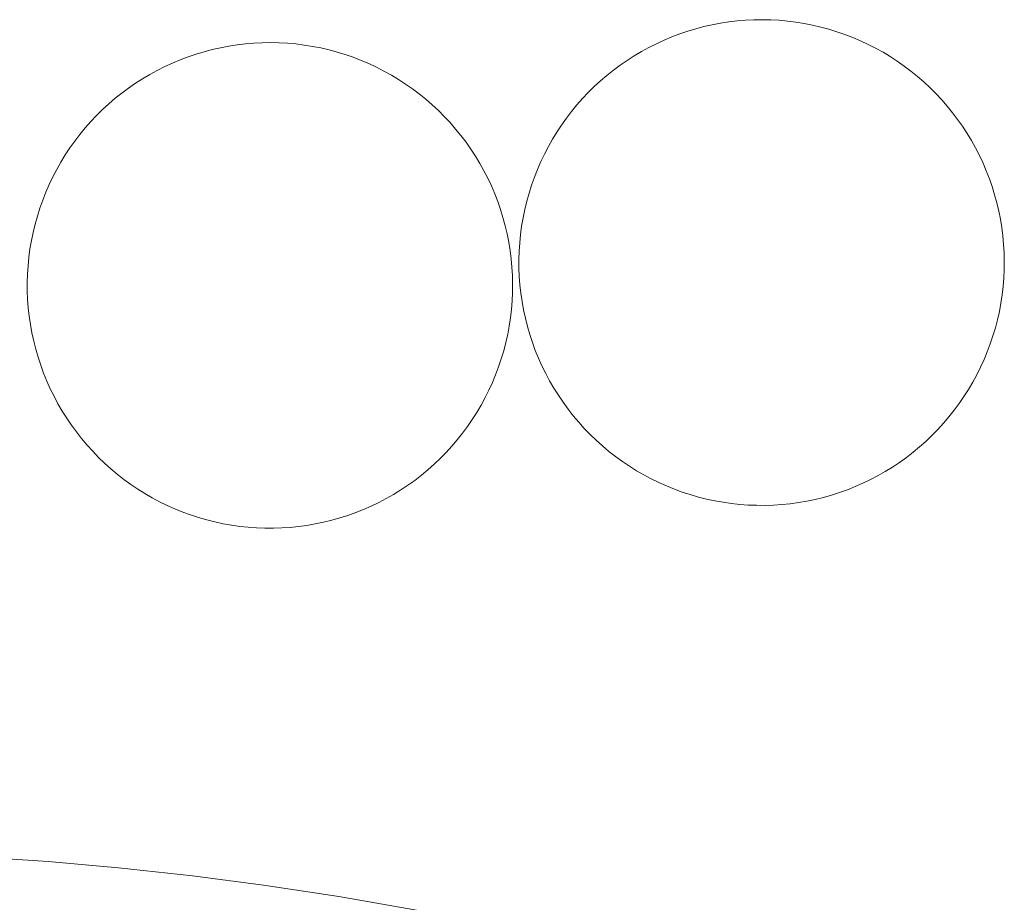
# Model space of a CAD drawing. Header units: millimetres. Extents: x -1459 to 125, y -3469 to 122.
# Tile 112 of 199: x -155.97 to -148.93, y -2963.32 to -2957.01. Entities that reach past the tile are written whole.
import ezdxf

# ---------------------------------------------------------------- set-up
doc = ezdxf.new("R2010")
doc.units = ezdxf.units.MM
doc.header["$MEASUREMENT"] = 0
doc.layers.add('Layer 1', color=7, linetype='Continuous')

msp = doc.modelspace()

# ---------------------------------------------------------------- linework, layer by layer
at = {"layer": 'Layer 1', "color": 5, "lineweight": 9}
for points, knots in [([(-149.7462, -2957.2731), (-149.7462, -2957.2731), (-149.7978, -2957.2421), (-149.7978, -2957.2421), (-149.7978, -2957.2421), (-149.8506, -2957.2128), (-149.8506, -2957.2128), (-149.8506, -2957.2128), (-149.9042, -2957.1854), (-149.9042, -2957.1854), (-149.9042, -2957.1854), (-149.9589, -2957.1599), (-149.9589, -2957.1599), (-149.9589, -2957.1599), (-150.0143, -2957.1363), (-150.0143, -2957.1363), (-150.0143, -2957.1363), (-150.0706, -2957.1146), (-150.0706, -2957.1146), (-150.0706, -2957.1146), (-150.1275, -2957.0949), (-150.1275, -2957.0949), (-150.1275, -2957.0949), (-150.1851, -2957.0772), (-150.1851, -2957.0772), (-150.1851, -2957.0772), (-150.2433, -2957.0615), (-150.2433, -2957.0615), (-150.2433, -2957.0615), (-150.302, -2957.0478), (-150.302, -2957.0478), (-150.302, -2957.0478), (-150.3612, -2957.0362), (-150.3612, -2957.0362), (-150.3612, -2957.0362), (-150.4207, -2957.0267), (-150.4207, -2957.0267), (-150.4207, -2957.0267), (-150.4805, -2957.0192), (-150.4805, -2957.0192), (-150.4805, -2957.0192), (-150.5405, -2957.0137), (-150.5405, -2957.0137), (-150.5405, -2957.0137), (-150.6007, -2957.0104), (-150.6007, -2957.0104), (-150.6007, -2957.0104), (-150.661, -2957.0092), (-150.661, -2957.0092), (-150.661, -2957.0092), (-150.7212, -2957.01), (-150.7212, -2957.01), (-150.7212, -2957.01), (-150.7814, -2957.013), (-150.7814, -2957.013), (-150.7814, -2957.013), (-150.8415, -2957.018), (-150.8415, -2957.018), (-150.8415, -2957.018), (-150.9014, -2957.0251), (-150.9014, -2957.0251), (-150.9014, -2957.0251), (-150.9609, -2957.0343), (-150.9609, -2957.0343), (-150.9609, -2957.0343), (-151.0201, -2957.0456), (-151.0201, -2957.0456), (-151.0201, -2957.0456), (-151.0789, -2957.0589), (-151.0789, -2957.0589), (-151.0789, -2957.0589), (-151.1372, -2957.0742), (-151.1372, -2957.0742), (-151.1372, -2957.0742), (-151.195, -2957.0915), (-151.195, -2957.0915), (-151.195, -2957.0915), (-151.252, -2957.1109), (-151.252, -2957.1109), (-151.252, -2957.1109), (-151.3084, -2957.1322), (-151.3084, -2957.1322), (-151.3084, -2957.1322), (-151.364, -2957.1554), (-151.364, -2957.1554), (-151.364, -2957.1554), (-151.4188, -2957.1806), (-151.4188, -2957.1806), (-151.4188, -2957.1806), (-151.4727, -2957.2077), (-151.4727, -2957.2077), (-151.4727, -2957.2077), (-151.5256, -2957.2366), (-151.5256, -2957.2366), (-151.5256, -2957.2366), (-151.5774, -2957.2673), (-151.5774, -2957.2673), (-151.5774, -2957.2673), (-151.6282, -2957.2998), (-151.6282, -2957.2998), (-151.6282, -2957.2998), (-151.6778, -2957.334), (-151.6778, -2957.334), (-151.6778, -2957.334), (-151.7262, -2957.37), (-151.7262, -2957.37), (-151.7262, -2957.37), (-151.7733, -2957.4076), (-151.7733, -2957.4076), (-151.7733, -2957.4076), (-151.819, -2957.4468), (-151.819, -2957.4468), (-151.819, -2957.4468), (-151.8634, -2957.4876), (-151.8634, -2957.4876), (-151.8634, -2957.4876), (-151.9063, -2957.5299), (-151.9063, -2957.5299), (-151.9063, -2957.5299), (-151.9478, -2957.5737), (-151.9478, -2957.5737), (-151.9478, -2957.5737), (-151.9877, -2957.6188), (-151.9877, -2957.6188), (-151.9877, -2957.6188), (-152.026, -2957.6654), (-152.026, -2957.6654), (-152.026, -2957.6654), (-152.0627, -2957.7132), (-152.0627, -2957.7132), (-152.0627, -2957.7132), (-152.0977, -2957.7623), (-152.0977, -2957.7623), (-152.0977, -2957.7623), (-152.1309, -2957.8125), (-152.1309, -2957.8125), (-152.1309, -2957.8125), (-152.1624, -2957.8639), (-152.1624, -2957.8639), (-152.1624, -2957.8639), (-152.1921, -2957.9164), (-152.1921, -2957.9164), (-152.1921, -2957.9164), (-152.22, -2957.9698), (-152.22, -2957.9698), (-152.22, -2957.9698), (-152.246, -2958.0242), (-152.246, -2958.0242), (-152.246, -2958.0242), (-152.2701, -2958.0795), (-152.2701, -2958.0795), (-152.2701, -2958.0795), (-152.2922, -2958.1355), (-152.2922, -2958.1355), (-152.2922, -2958.1355), (-152.3124, -2958.1923), (-152.3124, -2958.1923), (-152.3124, -2958.1923), (-152.3306, -2958.2498), (-152.3306, -2958.2498), (-152.3306, -2958.2498), (-152.3468, -2958.3078), (-152.3468, -2958.3078), (-152.3468, -2958.3078), (-152.361, -2958.3664), (-152.361, -2958.3664), (-152.361, -2958.3664), (-152.3731, -2958.4255), (-152.3731, -2958.4255), (-152.3731, -2958.4255), (-152.3832, -2958.4849), (-152.3832, -2958.4849), (-152.3832, -2958.4849), (-152.3912, -2958.5446), (-152.3912, -2958.5446), (-152.3912, -2958.5446), (-152.3972, -2958.6046), (-152.3972, -2958.6046), (-152.3972, -2958.6046), (-152.401, -2958.6648), (-152.401, -2958.6648), (-152.401, -2958.6648), (-152.4028, -2958.725), (-152.4028, -2958.725), (-152.4028, -2958.725), (-152.4025, -2958.7853), (-152.4025, -2958.7853), (-152.4025, -2958.7853), (-152.4, -2958.8455), (-152.4, -2958.8455), (-152.4, -2958.8455), (-152.3955, -2958.9056), (-152.3955, -2958.9056), (-152.3955, -2958.9056), (-152.3889, -2958.9655), (-152.3889, -2958.9655), (-152.3889, -2958.9655), (-152.3803, -2959.0252), (-152.3803, -2959.0252), (-152.3803, -2959.0252), (-152.3695, -2959.0845), (-152.3695, -2959.0845), (-152.3695, -2959.0845), (-152.3567, -2959.1434), (-152.3567, -2959.1434), (-152.3567, -2959.1434), (-152.3419, -2959.2018), (-152.3419, -2959.2018), (-152.3419, -2959.2018), (-152.3251, -2959.2597), (-152.3251, -2959.2597), (-152.3251, -2959.2597), (-152.3062, -2959.3169), (-152.3062, -2959.3169), (-152.3062, -2959.3169), (-152.2854, -2959.3735), (-152.2854, -2959.3735), (-152.2854, -2959.3735), (-152.2626, -2959.4293), (-152.2626, -2959.4293), (-152.2626, -2959.4293), (-152.238, -2959.4843), (-152.238, -2959.4843), (-152.238, -2959.4843), (-152.2114, -2959.5384), (-152.2114, -2959.5384), (-152.2114, -2959.5384), (-152.1829, -2959.5915), (-152.1829, -2959.5915), (-152.1829, -2959.5915), (-152.1526, -2959.6436), (-152.1526, -2959.6436), (-152.1526, -2959.6436), (-152.1206, -2959.6947), (-152.1206, -2959.6947), (-152.1206, -2959.6947), (-152.0868, -2959.7446), (-152.0868, -2959.7446), (-152.0868, -2959.7446), (-152.0512, -2959.7933), (-152.0512, -2959.7933), (-152.0512, -2959.7933), (-152.014, -2959.8407), (-152.014, -2959.8407), (-152.014, -2959.8407), (-151.9752, -2959.8868), (-151.9752, -2959.8868), (-151.9752, -2959.8868), (-151.9348, -2959.9315), (-151.9348, -2959.9315), (-151.9348, -2959.9315), (-151.8929, -2959.9749), (-151.8929, -2959.9749), (-151.8929, -2959.9749), (-151.8495, -2960.0167), (-151.8495, -2960.0167), (-151.8495, -2960.0167), (-151.8047, -2960.057), (-151.8047, -2960.057), (-151.8047, -2960.057), (-151.7585, -2960.0957), (-151.7585, -2960.0957), (-151.7585, -2960.0957), (-151.711, -2960.1328), (-151.711, -2960.1328), (-151.711, -2960.1328), (-151.6622, -2960.1682), (-151.6622, -2960.1682), (-151.6622, -2960.1682), (-151.6122, -2960.2019), (-151.6122, -2960.2019), (-151.6122, -2960.2019), (-151.5611, -2960.2338), (-151.5611, -2960.2338), (-151.5611, -2960.2338), (-151.5089, -2960.264), (-151.5089, -2960.264), (-151.5089, -2960.264), (-151.4557, -2960.2923), (-151.4557, -2960.2923), (-151.4557, -2960.2923), (-151.4015, -2960.3188), (-151.4015, -2960.3188), (-151.4015, -2960.3188), (-151.3465, -2960.3433), (-151.3465, -2960.3433), (-151.3465, -2960.3433), (-151.2906, -2960.366), (-151.2906, -2960.366), (-151.2906, -2960.366), (-151.234, -2960.3866), (-151.234, -2960.3866), (-151.234, -2960.3866), (-151.1767, -2960.4054), (-151.1767, -2960.4054), (-151.1767, -2960.4054), (-151.1188, -2960.4221), (-151.1188, -2960.4221), (-151.1188, -2960.4221), (-151.0604, -2960.4368), (-151.0604, -2960.4368), (-151.0604, -2960.4368), (-151.0014, -2960.4494), (-151.0014, -2960.4494), (-151.0014, -2960.4494), (-150.9421, -2960.46), (-150.9421, -2960.46), (-150.9421, -2960.46), (-150.8824, -2960.4685), (-150.8824, -2960.4685), (-150.8824, -2960.4685), (-150.8225, -2960.475), (-150.8225, -2960.475), (-150.8225, -2960.475), (-150.7624, -2960.4794), (-150.7624, -2960.4794), (-150.7624, -2960.4794), (-150.7021, -2960.4816), (-150.7021, -2960.4816), (-150.7021, -2960.4816), (-150.6419, -2960.4818), (-150.6419, -2960.4818), (-150.6419, -2960.4818), (-150.5816, -2960.4799), (-150.5816, -2960.4799), (-150.5816, -2960.4799), (-150.5215, -2960.476), (-150.5215, -2960.476), (-150.5215, -2960.476), (-150.4615, -2960.4699), (-150.4615, -2960.4699), (-150.4615, -2960.4699), (-150.4018, -2960.4617), (-150.4018, -2960.4617), (-150.4018, -2960.4617), (-150.3424, -2960.4515), (-150.3424, -2960.4515), (-150.3424, -2960.4515), (-150.2834, -2960.4392), (-150.2834, -2960.4392), (-150.2834, -2960.4392), (-150.2248, -2960.4249), (-150.2248, -2960.4249), (-150.2248, -2960.4249), (-150.1668, -2960.4086), (-150.1668, -2960.4086), (-150.1668, -2960.4086), (-150.1094, -2960.3902), (-150.1094, -2960.3902), (-150.1094, -2960.3902), (-150.0527, -2960.3699), (-150.0527, -2960.3699), (-150.0527, -2960.3699), (-149.9967, -2960.3476), (-149.9967, -2960.3476), (-149.9967, -2960.3476), (-149.9415, -2960.3234), (-149.9415, -2960.3234), (-149.9415, -2960.3234), (-149.8871, -2960.2973), (-149.8871, -2960.2973), (-149.8871, -2960.2973), (-149.8337, -2960.2693), (-149.8337, -2960.2693), (-149.8337, -2960.2693), (-149.7814, -2960.2395), (-149.7814, -2960.2395), (-149.7814, -2960.2395), (-149.73, -2960.2079), (-149.73, -2960.2079), (-149.73, -2960.2079), (-149.6799, -2960.1745), (-149.6799, -2960.1745), (-149.6799, -2960.1745), (-149.6309, -2960.1394), (-149.6309, -2960.1394), (-149.6309, -2960.1394), (-149.5831, -2960.1026), (-149.5831, -2960.1026), (-149.5831, -2960.1026), (-149.5367, -2960.0642), (-149.5367, -2960.0642), (-149.5367, -2960.0642), (-149.4916, -2960.0242), (-149.4916, -2960.0242), (-149.4916, -2960.0242), (-149.4479, -2959.9826), (-149.4479, -2959.9826), (-149.4479, -2959.9826), (-149.4057, -2959.9396), (-149.4057, -2959.9396), (-149.4057, -2959.9396), (-149.365, -2959.8951), (-149.365, -2959.8951), (-149.365, -2959.8951), (-149.3259, -2959.8492), (-149.3259, -2959.8492), (-149.3259, -2959.8492), (-149.2884, -2959.8021), (-149.2884, -2959.8021), (-149.2884, -2959.8021), (-149.2526, -2959.7536), (-149.2526, -2959.7536), (-149.2526, -2959.7536), (-149.2185, -2959.7039), (-149.2185, -2959.7039), (-149.2185, -2959.7039), (-149.1861, -2959.6531), (-149.1861, -2959.6531), (-149.1861, -2959.6531), (-149.1555, -2959.6012), (-149.1555, -2959.6012), (-149.1555, -2959.6012), (-149.1267, -2959.5482), (-149.1267, -2959.5482), (-149.1267, -2959.5482), (-149.0998, -2959.4943), (-149.0998, -2959.4943), (-149.0998, -2959.4943), (-149.0747, -2959.4394), (-149.0747, -2959.4394), (-149.0747, -2959.4394), (-149.0516, -2959.3838), (-149.0516, -2959.3838), (-149.0516, -2959.3838), (-149.0304, -2959.3273), (-149.0304, -2959.3273), (-149.0304, -2959.3273), (-149.0112, -2959.2702), (-149.0112, -2959.2702), (-149.0112, -2959.2702), (-148.994, -2959.2124), (-148.994, -2959.2124), (-148.994, -2959.2124), (-148.9788, -2959.1541), (-148.9788, -2959.1541), (-148.9788, -2959.1541), (-148.9656, -2959.0953), (-148.9656, -2959.0953), (-148.9656, -2959.0953), (-148.9545, -2959.0361), (-148.9545, -2959.0361), (-148.9545, -2959.0361), (-148.9455, -2958.9765), (-148.9455, -2958.9765), (-148.9455, -2958.9765), (-148.9385, -2958.9166), (-148.9385, -2958.9166), (-148.9385, -2958.9166), (-148.9336, -2958.8565), (-148.9336, -2958.8565), (-148.9336, -2958.8565), (-148.9308, -2958.7963), (-148.9308, -2958.7963), (-148.9308, -2958.7963), (-148.9301, -2958.736), (-148.9301, -2958.736), (-148.9301, -2958.736), (-148.9315, -2958.6758), (-148.9315, -2958.6758), (-148.9315, -2958.6758), (-148.9349, -2958.6156), (-148.9349, -2958.6156), (-148.9349, -2958.6156), (-148.9405, -2958.5556), (-148.9405, -2958.5556), (-148.9405, -2958.5556), (-148.9481, -2958.4958), (-148.9481, -2958.4958), (-148.9481, -2958.4958), (-148.9578, -2958.4363), (-148.9578, -2958.4363), (-148.9578, -2958.4363), (-148.9696, -2958.3772), (-148.9696, -2958.3772), (-148.9696, -2958.3772), (-148.9834, -2958.3185), (-148.9834, -2958.3185), (-148.9834, -2958.3185), (-148.9992, -2958.2604), (-148.9992, -2958.2604), (-148.9992, -2958.2604), (-149.0171, -2958.2028), (-149.0171, -2958.2028), (-149.0171, -2958.2028), (-149.0369, -2958.1459), (-149.0369, -2958.1459), (-149.0369, -2958.1459), (-149.0587, -2958.0897), (-149.0587, -2958.0897), (-149.0587, -2958.0897), (-149.0824, -2958.0343), (-149.0824, -2958.0343), (-149.0824, -2958.0343), (-149.1081, -2957.9797), (-149.1081, -2957.9797), (-149.1081, -2957.9797), (-149.1356, -2957.9261), (-149.1356, -2957.9261), (-149.1356, -2957.9261), (-149.165, -2957.8735), (-149.165, -2957.8735), (-149.165, -2957.8735), (-149.1961, -2957.8219), (-149.1961, -2957.8219), (-149.1961, -2957.8219), (-149.2291, -2957.7714), (-149.2291, -2957.7714), (-149.2291, -2957.7714), (-149.2638, -2957.7221), (-149.2638, -2957.7221), (-149.2638, -2957.7221), (-149.3001, -2957.674), (-149.3001, -2957.674), (-149.3001, -2957.674), (-149.3381, -2957.6273), (-149.3381, -2957.6273), (-149.3381, -2957.6273), (-149.3778, -2957.5818), (-149.3778, -2957.5818), (-149.3778, -2957.5818), (-149.4189, -2957.5378), (-149.4189, -2957.5378), (-149.4189, -2957.5378), (-149.4616, -2957.4952), (-149.4616, -2957.4952), (-149.4616, -2957.4952), (-149.5057, -2957.4542), (-149.5057, -2957.4542), (-149.5057, -2957.4542), (-149.5512, -2957.4147), (-149.5512, -2957.4147), (-149.5512, -2957.4147), (-149.5981, -2957.3768), (-149.5981, -2957.3768), (-149.5981, -2957.3768), (-149.6463, -2957.3405), (-149.6463, -2957.3405), (-149.6463, -2957.3405), (-149.6956, -2957.3059), (-149.6956, -2957.3059), (-149.6956, -2957.3059), (-149.7462, -2957.2731), (-149.7462, -2957.2731)], [0, 0, 0, 0, 0.005525, 0.005525, 0.005525, 0.01105, 0.01105, 0.01105, 0.016575, 0.016575, 0.016575, 0.022099, 0.022099, 0.022099, 0.027624, 0.027624, 0.027624, 0.033149, 0.033149, 0.033149, 0.038674, 0.038674, 0.038674, 0.044199, 0.044199, 0.044199, 0.049724, 0.049724, 0.049724, 0.055249, 0.055249, 0.055249, 0.060773, 0.060773, 0.060773, 0.066298, 0.066298, 0.066298, 0.071823, 0.071823, 0.071823, 0.077348, 0.077348, 0.077348, 0.082873, 0.082873, 0.082873, 0.088398, 0.088398, 0.088398, 0.093923, 0.093923, 0.093923, 0.099448, 0.099448, 0.099448, 0.104972, 0.104972, 0.104972, 0.110497, 0.110497, 0.110497, 0.116022, 0.116022, 0.116022, 0.121547, 0.121547, 0.121547, 0.127072, 0.127072, 0.127072, 0.132597, 0.132597, 0.132597, 0.138122, 0.138122, 0.138122, 0.143646, 0.143646, 0.143646, 0.149171, 0.149171, 0.149171, 0.154696, 0.154696, 0.154696, 0.160221, 0.160221, 0.160221, 0.165746, 0.165746, 0.165746, 0.171271, 0.171271, 0.171271, 0.176796, 0.176796, 0.176796, 0.18232, 0.18232, 0.18232, 0.187845, 0.187845, 0.187845, 0.19337, 0.19337, 0.19337, 0.198895, 0.198895, 0.198895, 0.20442, 0.20442, 0.20442, 0.209945, 0.209945, 0.209945, 0.21547, 0.21547, 0.21547, 0.220994, 0.220994, 0.220994, 0.226519, 0.226519, 0.226519, 0.232044, 0.232044, 0.232044, 0.237569, 0.237569, 0.237569, 0.243094, 0.243094, 0.243094, 0.248619, 0.248619, 0.248619, 0.254144, 0.254144, 0.254144, 0.259669, 0.259669, 0.259669, 0.265193, 0.265193, 0.265193, 0.270718, 0.270718, 0.270718, 0.276243, 0.276243, 0.276243, 0.281768, 0.281768, 0.281768, 0.287293, 0.287293, 0.287293, 0.292818, 0.292818, 0.292818, 0.298343, 0.298343, 0.298343, 0.303867, 0.303867, 0.303867, 0.309392, 0.309392, 0.309392, 0.314917, 0.314917, 0.314917, 0.320442, 0.320442, 0.320442, 0.325967, 0.325967, 0.325967, 0.331492, 0.331492, 0.331492, 0.337017, 0.337017, 0.337017, 0.342541, 0.342541, 0.342541, 0.348066, 0.348066, 0.348066, 0.353591, 0.353591, 0.353591, 0.359116, 0.359116, 0.359116, 0.364641, 0.364641, 0.364641, 0.370166, 0.370166, 0.370166, 0.375691, 0.375691, 0.375691, 0.381215, 0.381215, 0.381215, 0.38674, 0.38674, 0.38674, 0.392265, 0.392265, 0.392265, 0.39779, 0.39779, 0.39779, 0.403315, 0.403315, 0.403315, 0.40884, 0.40884, 0.40884, 0.414365, 0.414365, 0.414365, 0.41989, 0.41989, 0.41989, 0.425414, 0.425414, 0.425414, 0.430939, 0.430939, 0.430939, 0.436464, 0.436464, 0.436464, 0.441989, 0.441989, 0.441989, 0.447514, 0.447514, 0.447514, 0.453039, 0.453039, 0.453039, 0.458564, 0.458564, 0.458564, 0.464088, 0.464088, 0.464088, 0.469613, 0.469613, 0.469613, 0.475138, 0.475138, 0.475138, 0.480663, 0.480663, 0.480663, 0.486188, 0.486188, 0.486188, 0.491713, 0.491713, 0.491713, 0.497238, 0.497238, 0.497238, 0.502762, 0.502762, 0.502762, 0.508287, 0.508287, 0.508287, 0.513812, 0.513812, 0.513812, 0.519337, 0.519337, 0.519337, 0.524862, 0.524862, 0.524862, 0.530387, 0.530387, 0.530387, 0.535912, 0.535912, 0.535912, 0.541436, 0.541436, 0.541436, 0.546961, 0.546961, 0.546961, 0.552486, 0.552486, 0.552486, 0.558011, 0.558011, 0.558011, 0.563536, 0.563536, 0.563536, 0.569061, 0.569061, 0.569061, 0.574586, 0.574586, 0.574586, 0.58011, 0.58011, 0.58011, 0.585635, 0.585635, 0.585635, 0.59116, 0.59116, 0.59116, 0.596685, 0.596685, 0.596685, 0.60221, 0.60221, 0.60221, 0.607735, 0.607735, 0.607735, 0.61326, 0.61326, 0.61326, 0.618785, 0.618785, 0.618785, 0.624309, 0.624309, 0.624309, 0.629834, 0.629834, 0.629834, 0.635359, 0.635359, 0.635359, 0.640884, 0.640884, 0.640884, 0.646409, 0.646409, 0.646409, 0.651934, 0.651934, 0.651934, 0.657459, 0.657459, 0.657459, 0.662983, 0.662983, 0.662983, 0.668508, 0.668508, 0.668508, 0.674033, 0.674033, 0.674033, 0.679558, 0.679558, 0.679558, 0.685083, 0.685083, 0.685083, 0.690608, 0.690608, 0.690608, 0.696133, 0.696133, 0.696133, 0.701657, 0.701657, 0.701657, 0.707182, 0.707182, 0.707182, 0.712707, 0.712707, 0.712707, 0.718232, 0.718232, 0.718232, 0.723757, 0.723757, 0.723757, 0.729282, 0.729282, 0.729282, 0.734807, 0.734807, 0.734807, 0.740331, 0.740331, 0.740331, 0.745856, 0.745856, 0.745856, 0.751381, 0.751381, 0.751381, 0.756906, 0.756906, 0.756906, 0.762431, 0.762431, 0.762431, 0.767956, 0.767956, 0.767956, 0.773481, 0.773481, 0.773481, 0.779006, 0.779006, 0.779006, 0.78453, 0.78453, 0.78453, 0.790055, 0.790055, 0.790055, 0.79558, 0.79558, 0.79558, 0.801105, 0.801105, 0.801105, 0.80663, 0.80663, 0.80663, 0.812155, 0.812155, 0.812155, 0.81768, 0.81768, 0.81768, 0.823204, 0.823204, 0.823204, 0.828729, 0.828729, 0.828729, 0.834254, 0.834254, 0.834254, 0.839779, 0.839779, 0.839779, 0.845304, 0.845304, 0.845304, 0.850829, 0.850829, 0.850829, 0.856354, 0.856354, 0.856354, 0.861878, 0.861878, 0.861878, 0.867403, 0.867403, 0.867403, 0.872928, 0.872928, 0.872928, 0.878453, 0.878453, 0.878453, 0.883978, 0.883978, 0.883978, 0.889503, 0.889503, 0.889503, 0.895028, 0.895028, 0.895028, 0.900552, 0.900552, 0.900552, 0.906077, 0.906077, 0.906077, 0.911602, 0.911602, 0.911602, 0.917127, 0.917127, 0.917127, 0.922652, 0.922652, 0.922652, 0.928177, 0.928177, 0.928177, 0.933702, 0.933702, 0.933702, 0.939227, 0.939227, 0.939227, 0.944751, 0.944751, 0.944751, 0.950276, 0.950276, 0.950276, 0.955801, 0.955801, 0.955801, 0.961326, 0.961326, 0.961326, 0.966851, 0.966851, 0.966851, 0.972376, 0.972376, 0.972376, 0.977901, 0.977901, 0.977901, 0.983425, 0.983425, 0.983425, 0.98895, 0.98895, 0.98895, 0.994475, 0.994475, 0.994475, 1, 1, 1, 1]), ([(-153.2638, -2957.4367), (-153.2638, -2957.4367), (-153.3155, -2957.4057), (-153.3155, -2957.4057), (-153.3155, -2957.4057), (-153.3682, -2957.3764), (-153.3682, -2957.3764), (-153.3682, -2957.3764), (-153.4218, -2957.349), (-153.4218, -2957.349), (-153.4218, -2957.349), (-153.4765, -2957.3235), (-153.4765, -2957.3235), (-153.4765, -2957.3235), (-153.5319, -2957.2999), (-153.5319, -2957.2999), (-153.5319, -2957.2999), (-153.5882, -2957.2782), (-153.5882, -2957.2782), (-153.5882, -2957.2782), (-153.6451, -2957.2585), (-153.6451, -2957.2585), (-153.6451, -2957.2585), (-153.7027, -2957.2408), (-153.7027, -2957.2408), (-153.7027, -2957.2408), (-153.7609, -2957.2251), (-153.7609, -2957.2251), (-153.7609, -2957.2251), (-153.8196, -2957.2115), (-153.8196, -2957.2115), (-153.8196, -2957.2115), (-153.8788, -2957.1998), (-153.8788, -2957.1998), (-153.8788, -2957.1998), (-153.9383, -2957.1903), (-153.9383, -2957.1903), (-153.9383, -2957.1903), (-153.9981, -2957.1828), (-153.9981, -2957.1828), (-153.9981, -2957.1828), (-154.0581, -2957.1773), (-154.0581, -2957.1773), (-154.0581, -2957.1773), (-154.1183, -2957.174), (-154.1183, -2957.174), (-154.1183, -2957.174), (-154.1786, -2957.1728), (-154.1786, -2957.1728), (-154.1786, -2957.1728), (-154.2388, -2957.1736), (-154.2388, -2957.1736), (-154.2388, -2957.1736), (-154.299, -2957.1766), (-154.299, -2957.1766), (-154.299, -2957.1766), (-154.3591, -2957.1816), (-154.3591, -2957.1816), (-154.3591, -2957.1816), (-154.419, -2957.1887), (-154.419, -2957.1887), (-154.419, -2957.1887), (-154.4785, -2957.1979), (-154.4785, -2957.1979), (-154.4785, -2957.1979), (-154.5377, -2957.2092), (-154.5377, -2957.2092), (-154.5377, -2957.2092), (-154.5965, -2957.2225), (-154.5965, -2957.2225), (-154.5965, -2957.2225), (-154.6548, -2957.2378), (-154.6548, -2957.2378), (-154.6548, -2957.2378), (-154.7126, -2957.2551), (-154.7126, -2957.2551), (-154.7126, -2957.2551), (-154.7696, -2957.2745), (-154.7696, -2957.2745), (-154.7696, -2957.2745), (-154.826, -2957.2958), (-154.826, -2957.2958), (-154.826, -2957.2958), (-154.8816, -2957.319), (-154.8816, -2957.319), (-154.8816, -2957.319), (-154.9364, -2957.3442), (-154.9364, -2957.3442), (-154.9364, -2957.3442), (-154.9903, -2957.3713), (-154.9903, -2957.3713), (-154.9903, -2957.3713), (-155.0432, -2957.4002), (-155.0432, -2957.4002), (-155.0432, -2957.4002), (-155.095, -2957.4309), (-155.095, -2957.4309), (-155.095, -2957.4309), (-155.1458, -2957.4634), (-155.1458, -2957.4634), (-155.1458, -2957.4634), (-155.1954, -2957.4976), (-155.1954, -2957.4976), (-155.1954, -2957.4976), (-155.2438, -2957.5336), (-155.2438, -2957.5336), (-155.2438, -2957.5336), (-155.2909, -2957.5712), (-155.2909, -2957.5712), (-155.2909, -2957.5712), (-155.3366, -2957.6104), (-155.3366, -2957.6104), (-155.3366, -2957.6104), (-155.381, -2957.6512), (-155.381, -2957.6512), (-155.381, -2957.6512), (-155.424, -2957.6935), (-155.424, -2957.6935), (-155.424, -2957.6935), (-155.4654, -2957.7373), (-155.4654, -2957.7373), (-155.4654, -2957.7373), (-155.5053, -2957.7824), (-155.5053, -2957.7824), (-155.5053, -2957.7824), (-155.5436, -2957.829), (-155.5436, -2957.829), (-155.5436, -2957.829), (-155.5803, -2957.8768), (-155.5803, -2957.8768), (-155.5803, -2957.8768), (-155.6153, -2957.9259), (-155.6153, -2957.9259), (-155.6153, -2957.9259), (-155.6485, -2957.9762), (-155.6485, -2957.9762), (-155.6485, -2957.9762), (-155.68, -2958.0275), (-155.68, -2958.0275), (-155.68, -2958.0275), (-155.7097, -2958.08), (-155.7097, -2958.08), (-155.7097, -2958.08), (-155.7376, -2958.1334), (-155.7376, -2958.1334), (-155.7376, -2958.1334), (-155.7636, -2958.1878), (-155.7636, -2958.1878), (-155.7636, -2958.1878), (-155.7877, -2958.2431), (-155.7877, -2958.2431), (-155.7877, -2958.2431), (-155.8098, -2958.2991), (-155.8098, -2958.2991), (-155.8098, -2958.2991), (-155.83, -2958.3559), (-155.83, -2958.3559), (-155.83, -2958.3559), (-155.8482, -2958.4134), (-155.8482, -2958.4134), (-155.8482, -2958.4134), (-155.8644, -2958.4714), (-155.8644, -2958.4714), (-155.8644, -2958.4714), (-155.8786, -2958.53), (-155.8786, -2958.53), (-155.8786, -2958.53), (-155.8908, -2958.5891), (-155.8908, -2958.5891), (-155.8908, -2958.5891), (-155.9008, -2958.6485), (-155.9008, -2958.6485), (-155.9008, -2958.6485), (-155.9089, -2958.7082), (-155.9089, -2958.7082), (-155.9089, -2958.7082), (-155.9148, -2958.7682), (-155.9148, -2958.7682), (-155.9148, -2958.7682), (-155.9186, -2958.8284), (-155.9186, -2958.8284), (-155.9186, -2958.8284), (-155.9204, -2958.8886), (-155.9204, -2958.8886), (-155.9204, -2958.8886), (-155.9201, -2958.9489), (-155.9201, -2958.9489), (-155.9201, -2958.9489), (-155.9176, -2959.0091), (-155.9176, -2959.0091), (-155.9176, -2959.0091), (-155.9131, -2959.0692), (-155.9131, -2959.0692), (-155.9131, -2959.0692), (-155.9065, -2959.1291), (-155.9065, -2959.1291), (-155.9065, -2959.1291), (-155.8979, -2959.1888), (-155.8979, -2959.1888), (-155.8979, -2959.1888), (-155.8871, -2959.2481), (-155.8871, -2959.2481), (-155.8871, -2959.2481), (-155.8743, -2959.307), (-155.8743, -2959.307), (-155.8743, -2959.307), (-155.8595, -2959.3654), (-155.8595, -2959.3654), (-155.8595, -2959.3654), (-155.8427, -2959.4233), (-155.8427, -2959.4233), (-155.8427, -2959.4233), (-155.8238, -2959.4805), (-155.8238, -2959.4805), (-155.8238, -2959.4805), (-155.803, -2959.5371), (-155.803, -2959.5371), (-155.803, -2959.5371), (-155.7802, -2959.5929), (-155.7802, -2959.5929), (-155.7802, -2959.5929), (-155.7556, -2959.6479), (-155.7556, -2959.6479), (-155.7556, -2959.6479), (-155.729, -2959.702), (-155.729, -2959.702), (-155.729, -2959.702), (-155.7005, -2959.7551), (-155.7005, -2959.7551), (-155.7005, -2959.7551), (-155.6703, -2959.8073), (-155.6703, -2959.8073), (-155.6703, -2959.8073), (-155.6382, -2959.8583), (-155.6382, -2959.8583), (-155.6382, -2959.8583), (-155.6044, -2959.9082), (-155.6044, -2959.9082), (-155.6044, -2959.9082), (-155.5688, -2959.9569), (-155.5688, -2959.9569), (-155.5688, -2959.9569), (-155.5317, -2960.0043), (-155.5317, -2960.0043), (-155.5317, -2960.0043), (-155.4928, -2960.0504), (-155.4928, -2960.0504), (-155.4928, -2960.0504), (-155.4524, -2960.0952), (-155.4524, -2960.0952), (-155.4524, -2960.0952), (-155.4105, -2960.1385), (-155.4105, -2960.1385), (-155.4105, -2960.1385), (-155.3671, -2960.1803), (-155.3671, -2960.1803), (-155.3671, -2960.1803), (-155.3223, -2960.2206), (-155.3223, -2960.2206), (-155.3223, -2960.2206), (-155.2761, -2960.2593), (-155.2761, -2960.2593), (-155.2761, -2960.2593), (-155.2286, -2960.2964), (-155.2286, -2960.2964), (-155.2286, -2960.2964), (-155.1798, -2960.3318), (-155.1798, -2960.3318), (-155.1798, -2960.3318), (-155.1298, -2960.3655), (-155.1298, -2960.3655), (-155.1298, -2960.3655), (-155.0787, -2960.3974), (-155.0787, -2960.3974), (-155.0787, -2960.3974), (-155.0265, -2960.4276), (-155.0265, -2960.4276), (-155.0265, -2960.4276), (-154.9733, -2960.4559), (-154.9733, -2960.4559), (-154.9733, -2960.4559), (-154.9192, -2960.4824), (-154.9192, -2960.4824), (-154.9192, -2960.4824), (-154.8641, -2960.5069), (-154.8641, -2960.5069), (-154.8641, -2960.5069), (-154.8082, -2960.5296), (-154.8082, -2960.5296), (-154.8082, -2960.5296), (-154.7516, -2960.5503), (-154.7516, -2960.5503), (-154.7516, -2960.5503), (-154.6943, -2960.569), (-154.6943, -2960.569), (-154.6943, -2960.569), (-154.6364, -2960.5857), (-154.6364, -2960.5857), (-154.6364, -2960.5857), (-154.578, -2960.6004), (-154.578, -2960.6004), (-154.578, -2960.6004), (-154.519, -2960.613), (-154.519, -2960.613), (-154.519, -2960.613), (-154.4597, -2960.6236), (-154.4597, -2960.6236), (-154.4597, -2960.6236), (-154.4, -2960.6321), (-154.4, -2960.6321), (-154.4, -2960.6321), (-154.3401, -2960.6386), (-154.3401, -2960.6386), (-154.3401, -2960.6386), (-154.28, -2960.643), (-154.28, -2960.643), (-154.28, -2960.643), (-154.2198, -2960.6453), (-154.2198, -2960.6453), (-154.2198, -2960.6453), (-154.1595, -2960.6455), (-154.1595, -2960.6455), (-154.1595, -2960.6455), (-154.0992, -2960.6436), (-154.0992, -2960.6436), (-154.0992, -2960.6436), (-154.0391, -2960.6396), (-154.0391, -2960.6396), (-154.0391, -2960.6396), (-153.9791, -2960.6335), (-153.9791, -2960.6335), (-153.9791, -2960.6335), (-153.9194, -2960.6253), (-153.9194, -2960.6253), (-153.9194, -2960.6253), (-153.86, -2960.6151), (-153.86, -2960.6151), (-153.86, -2960.6151), (-153.801, -2960.6028), (-153.801, -2960.6028), (-153.801, -2960.6028), (-153.7424, -2960.5885), (-153.7424, -2960.5885), (-153.7424, -2960.5885), (-153.6844, -2960.5722), (-153.6844, -2960.5722), (-153.6844, -2960.5722), (-153.627, -2960.5538), (-153.627, -2960.5538), (-153.627, -2960.5538), (-153.5703, -2960.5335), (-153.5703, -2960.5335), (-153.5703, -2960.5335), (-153.5143, -2960.5112), (-153.5143, -2960.5112), (-153.5143, -2960.5112), (-153.4591, -2960.487), (-153.4591, -2960.487), (-153.4591, -2960.487), (-153.4047, -2960.4609), (-153.4047, -2960.4609), (-153.4047, -2960.4609), (-153.3514, -2960.4329), (-153.3514, -2960.4329), (-153.3514, -2960.4329), (-153.299, -2960.4031), (-153.299, -2960.4031), (-153.299, -2960.4031), (-153.2477, -2960.3715), (-153.2477, -2960.3715), (-153.2477, -2960.3715), (-153.1975, -2960.3381), (-153.1975, -2960.3381), (-153.1975, -2960.3381), (-153.1485, -2960.303), (-153.1485, -2960.303), (-153.1485, -2960.303), (-153.1007, -2960.2662), (-153.1007, -2960.2662), (-153.1007, -2960.2662), (-153.0543, -2960.2278), (-153.0543, -2960.2278), (-153.0543, -2960.2278), (-153.0092, -2960.1878), (-153.0092, -2960.1878), (-153.0092, -2960.1878), (-152.9655, -2960.1462), (-152.9655, -2960.1462), (-152.9655, -2960.1462), (-152.9233, -2960.1032), (-152.9233, -2960.1032), (-152.9233, -2960.1032), (-152.8826, -2960.0587), (-152.8826, -2960.0587), (-152.8826, -2960.0587), (-152.8435, -2960.0129), (-152.8435, -2960.0129), (-152.8435, -2960.0129), (-152.806, -2959.9657), (-152.806, -2959.9657), (-152.806, -2959.9657), (-152.7702, -2959.9172), (-152.7702, -2959.9172), (-152.7702, -2959.9172), (-152.7361, -2959.8675), (-152.7361, -2959.8675), (-152.7361, -2959.8675), (-152.7037, -2959.8167), (-152.7037, -2959.8167), (-152.7037, -2959.8167), (-152.6731, -2959.7648), (-152.6731, -2959.7648), (-152.6731, -2959.7648), (-152.6443, -2959.7118), (-152.6443, -2959.7118), (-152.6443, -2959.7118), (-152.6174, -2959.6579), (-152.6174, -2959.6579), (-152.6174, -2959.6579), (-152.5923, -2959.6031), (-152.5923, -2959.6031), (-152.5923, -2959.6031), (-152.5692, -2959.5474), (-152.5692, -2959.5474), (-152.5692, -2959.5474), (-152.548, -2959.491), (-152.548, -2959.491), (-152.548, -2959.491), (-152.5288, -2959.4338), (-152.5288, -2959.4338), (-152.5288, -2959.4338), (-152.5116, -2959.3761), (-152.5116, -2959.3761), (-152.5116, -2959.3761), (-152.4964, -2959.3177), (-152.4964, -2959.3177), (-152.4964, -2959.3177), (-152.4833, -2959.2589), (-152.4833, -2959.2589), (-152.4833, -2959.2589), (-152.4721, -2959.1997), (-152.4721, -2959.1997), (-152.4721, -2959.1997), (-152.4631, -2959.1401), (-152.4631, -2959.1401), (-152.4631, -2959.1401), (-152.4561, -2959.0802), (-152.4561, -2959.0802), (-152.4561, -2959.0802), (-152.4512, -2959.0201), (-152.4512, -2959.0201), (-152.4512, -2959.0201), (-152.4484, -2958.9599), (-152.4484, -2958.9599), (-152.4484, -2958.9599), (-152.4477, -2958.8997), (-152.4477, -2958.8997), (-152.4477, -2958.8997), (-152.4491, -2958.8394), (-152.4491, -2958.8394), (-152.4491, -2958.8394), (-152.4525, -2958.7792), (-152.4525, -2958.7792), (-152.4525, -2958.7792), (-152.4581, -2958.7192), (-152.4581, -2958.7192), (-152.4581, -2958.7192), (-152.4657, -2958.6594), (-152.4657, -2958.6594), (-152.4657, -2958.6594), (-152.4754, -2958.5999), (-152.4754, -2958.5999), (-152.4754, -2958.5999), (-152.4872, -2958.5408), (-152.4872, -2958.5408), (-152.4872, -2958.5408), (-152.501, -2958.4821), (-152.501, -2958.4821), (-152.501, -2958.4821), (-152.5168, -2958.424), (-152.5168, -2958.424), (-152.5168, -2958.424), (-152.5347, -2958.3664), (-152.5347, -2958.3664), (-152.5347, -2958.3664), (-152.5545, -2958.3095), (-152.5545, -2958.3095), (-152.5545, -2958.3095), (-152.5763, -2958.2533), (-152.5763, -2958.2533), (-152.5763, -2958.2533), (-152.6, -2958.1979), (-152.6, -2958.1979), (-152.6, -2958.1979), (-152.6257, -2958.1433), (-152.6257, -2958.1433), (-152.6257, -2958.1433), (-152.6532, -2958.0897), (-152.6532, -2958.0897), (-152.6532, -2958.0897), (-152.6826, -2958.0371), (-152.6826, -2958.0371), (-152.6826, -2958.0371), (-152.7137, -2957.9855), (-152.7137, -2957.9855), (-152.7137, -2957.9855), (-152.7467, -2957.935), (-152.7467, -2957.935), (-152.7467, -2957.935), (-152.7814, -2957.8857), (-152.7814, -2957.8857), (-152.7814, -2957.8857), (-152.8177, -2957.8376), (-152.8177, -2957.8376), (-152.8177, -2957.8376), (-152.8558, -2957.7909), (-152.8558, -2957.7909), (-152.8558, -2957.7909), (-152.8954, -2957.7454), (-152.8954, -2957.7454), (-152.8954, -2957.7454), (-152.9365, -2957.7014), (-152.9365, -2957.7014), (-152.9365, -2957.7014), (-152.9792, -2957.6588), (-152.9792, -2957.6588), (-152.9792, -2957.6588), (-153.0233, -2957.6178), (-153.0233, -2957.6178), (-153.0233, -2957.6178), (-153.0688, -2957.5783), (-153.0688, -2957.5783), (-153.0688, -2957.5783), (-153.1157, -2957.5404), (-153.1157, -2957.5404), (-153.1157, -2957.5404), (-153.1639, -2957.5041), (-153.1639, -2957.5041), (-153.1639, -2957.5041), (-153.2132, -2957.4695), (-153.2132, -2957.4695), (-153.2132, -2957.4695), (-153.2638, -2957.4367), (-153.2638, -2957.4367)], [0, 0, 0, 0, 0.005525, 0.005525, 0.005525, 0.01105, 0.01105, 0.01105, 0.016575, 0.016575, 0.016575, 0.022099, 0.022099, 0.022099, 0.027624, 0.027624, 0.027624, 0.033149, 0.033149, 0.033149, 0.038674, 0.038674, 0.038674, 0.044199, 0.044199, 0.044199, 0.049724, 0.049724, 0.049724, 0.055249, 0.055249, 0.055249, 0.060773, 0.060773, 0.060773, 0.066298, 0.066298, 0.066298, 0.071823, 0.071823, 0.071823, 0.077348, 0.077348, 0.077348, 0.082873, 0.082873, 0.082873, 0.088398, 0.088398, 0.088398, 0.093923, 0.093923, 0.093923, 0.099448, 0.099448, 0.099448, 0.104972, 0.104972, 0.104972, 0.110497, 0.110497, 0.110497, 0.116022, 0.116022, 0.116022, 0.121547, 0.121547, 0.121547, 0.127072, 0.127072, 0.127072, 0.132597, 0.132597, 0.132597, 0.138122, 0.138122, 0.138122, 0.143646, 0.143646, 0.143646, 0.149171, 0.149171, 0.149171, 0.154696, 0.154696, 0.154696, 0.160221, 0.160221, 0.160221, 0.165746, 0.165746, 0.165746, 0.171271, 0.171271, 0.171271, 0.176796, 0.176796, 0.176796, 0.18232, 0.18232, 0.18232, 0.187845, 0.187845, 0.187845, 0.19337, 0.19337, 0.19337, 0.198895, 0.198895, 0.198895, 0.20442, 0.20442, 0.20442, 0.209945, 0.209945, 0.209945, 0.21547, 0.21547, 0.21547, 0.220994, 0.220994, 0.220994, 0.226519, 0.226519, 0.226519, 0.232044, 0.232044, 0.232044, 0.237569, 0.237569, 0.237569, 0.243094, 0.243094, 0.243094, 0.248619, 0.248619, 0.248619, 0.254144, 0.254144, 0.254144, 0.259669, 0.259669, 0.259669, 0.265193, 0.265193, 0.265193, 0.270718, 0.270718, 0.270718, 0.276243, 0.276243, 0.276243, 0.281768, 0.281768, 0.281768, 0.287293, 0.287293, 0.287293, 0.292818, 0.292818, 0.292818, 0.298343, 0.298343, 0.298343, 0.303867, 0.303867, 0.303867, 0.309392, 0.309392, 0.309392, 0.314917, 0.314917, 0.314917, 0.320442, 0.320442, 0.320442, 0.325967, 0.325967, 0.325967, 0.331492, 0.331492, 0.331492, 0.337017, 0.337017, 0.337017, 0.342541, 0.342541, 0.342541, 0.348066, 0.348066, 0.348066, 0.353591, 0.353591, 0.353591, 0.359116, 0.359116, 0.359116, 0.364641, 0.364641, 0.364641, 0.370166, 0.370166, 0.370166, 0.375691, 0.375691, 0.375691, 0.381215, 0.381215, 0.381215, 0.38674, 0.38674, 0.38674, 0.392265, 0.392265, 0.392265, 0.39779, 0.39779, 0.39779, 0.403315, 0.403315, 0.403315, 0.40884, 0.40884, 0.40884, 0.414365, 0.414365, 0.414365, 0.41989, 0.41989, 0.41989, 0.425414, 0.425414, 0.425414, 0.430939, 0.430939, 0.430939, 0.436464, 0.436464, 0.436464, 0.441989, 0.441989, 0.441989, 0.447514, 0.447514, 0.447514, 0.453039, 0.453039, 0.453039, 0.458564, 0.458564, 0.458564, 0.464088, 0.464088, 0.464088, 0.469613, 0.469613, 0.469613, 0.475138, 0.475138, 0.475138, 0.480663, 0.480663, 0.480663, 0.486188, 0.486188, 0.486188, 0.491713, 0.491713, 0.491713, 0.497238, 0.497238, 0.497238, 0.502762, 0.502762, 0.502762, 0.508287, 0.508287, 0.508287, 0.513812, 0.513812, 0.513812, 0.519337, 0.519337, 0.519337, 0.524862, 0.524862, 0.524862, 0.530387, 0.530387, 0.530387, 0.535912, 0.535912, 0.535912, 0.541436, 0.541436, 0.541436, 0.546961, 0.546961, 0.546961, 0.552486, 0.552486, 0.552486, 0.558011, 0.558011, 0.558011, 0.563536, 0.563536, 0.563536, 0.569061, 0.569061, 0.569061, 0.574586, 0.574586, 0.574586, 0.58011, 0.58011, 0.58011, 0.585635, 0.585635, 0.585635, 0.59116, 0.59116, 0.59116, 0.596685, 0.596685, 0.596685, 0.60221, 0.60221, 0.60221, 0.607735, 0.607735, 0.607735, 0.61326, 0.61326, 0.61326, 0.618785, 0.618785, 0.618785, 0.624309, 0.624309, 0.624309, 0.629834, 0.629834, 0.629834, 0.635359, 0.635359, 0.635359, 0.640884, 0.640884, 0.640884, 0.646409, 0.646409, 0.646409, 0.651934, 0.651934, 0.651934, 0.657459, 0.657459, 0.657459, 0.662983, 0.662983, 0.662983, 0.668508, 0.668508, 0.668508, 0.674033, 0.674033, 0.674033, 0.679558, 0.679558, 0.679558, 0.685083, 0.685083, 0.685083, 0.690608, 0.690608, 0.690608, 0.696133, 0.696133, 0.696133, 0.701657, 0.701657, 0.701657, 0.707182, 0.707182, 0.707182, 0.712707, 0.712707, 0.712707, 0.718232, 0.718232, 0.718232, 0.723757, 0.723757, 0.723757, 0.729282, 0.729282, 0.729282, 0.734807, 0.734807, 0.734807, 0.740331, 0.740331, 0.740331, 0.745856, 0.745856, 0.745856, 0.751381, 0.751381, 0.751381, 0.756906, 0.756906, 0.756906, 0.762431, 0.762431, 0.762431, 0.767956, 0.767956, 0.767956, 0.773481, 0.773481, 0.773481, 0.779006, 0.779006, 0.779006, 0.78453, 0.78453, 0.78453, 0.790055, 0.790055, 0.790055, 0.79558, 0.79558, 0.79558, 0.801105, 0.801105, 0.801105, 0.80663, 0.80663, 0.80663, 0.812155, 0.812155, 0.812155, 0.81768, 0.81768, 0.81768, 0.823204, 0.823204, 0.823204, 0.828729, 0.828729, 0.828729, 0.834254, 0.834254, 0.834254, 0.839779, 0.839779, 0.839779, 0.845304, 0.845304, 0.845304, 0.850829, 0.850829, 0.850829, 0.856354, 0.856354, 0.856354, 0.861878, 0.861878, 0.861878, 0.867403, 0.867403, 0.867403, 0.872928, 0.872928, 0.872928, 0.878453, 0.878453, 0.878453, 0.883978, 0.883978, 0.883978, 0.889503, 0.889503, 0.889503, 0.895028, 0.895028, 0.895028, 0.900552, 0.900552, 0.900552, 0.906077, 0.906077, 0.906077, 0.911602, 0.911602, 0.911602, 0.917127, 0.917127, 0.917127, 0.922652, 0.922652, 0.922652, 0.928177, 0.928177, 0.928177, 0.933702, 0.933702, 0.933702, 0.939227, 0.939227, 0.939227, 0.944751, 0.944751, 0.944751, 0.950276, 0.950276, 0.950276, 0.955801, 0.955801, 0.955801, 0.961326, 0.961326, 0.961326, 0.966851, 0.966851, 0.966851, 0.972376, 0.972376, 0.972376, 0.977901, 0.977901, 0.977901, 0.983425, 0.983425, 0.983425, 0.98895, 0.98895, 0.98895, 0.994475, 0.994475, 0.994475, 1, 1, 1, 1]), ([(-149.5181, -2964.1265), (-149.5181, -2964.1265), (-151.1174, -2963.7673), (-151.1174, -2963.7673), (-151.1174, -2963.7673), (-152.4958, -2963.488), (-152.4958, -2963.488), (-152.4958, -2963.488), (-153.6901, -2963.2794), (-153.6901, -2963.2794), (-153.6901, -2963.2794), (-154.2299, -2963.1987), (-154.2299, -2963.1987), (-154.2299, -2963.1987), (-154.7375, -2963.1321), (-154.7375, -2963.1321), (-154.7375, -2963.1321), (-155.2684, -2963.0733), (-155.2684, -2963.0733), (-155.2684, -2963.0733), (-155.7702, -2963.0289), (-155.7702, -2963.0289), (-155.7702, -2963.0289), (-156.2476, -2962.9971), (-156.2476, -2962.9971), (-156.2476, -2962.9971), (-156.7055, -2962.9763), (-156.7055, -2962.9763), (-156.7055, -2962.9763), (-157.5813, -2962.9609), (-157.5813, -2962.9609), (-157.5813, -2962.9609), (-158.4357, -2962.9694), (-158.4357, -2962.9694), (-158.4357, -2962.9694), (-159.301, -2962.995), (-159.301, -2962.995), (-159.301, -2962.995), (-159.7409, -2963.0198), (-159.7409, -2963.0198), (-159.7409, -2963.0198), (-160.1864, -2963.0568), (-160.1864, -2963.0568), (-160.1864, -2963.0568), (-160.4113, -2963.0809), (-160.4113, -2963.0809), (-160.4113, -2963.0809), (-160.6377, -2963.1092), (-160.6377, -2963.1092), (-160.6377, -2963.1092), (-160.8658, -2963.1422), (-160.8658, -2963.1422), (-160.8658, -2963.1422), (-161.0954, -2963.1803), (-161.0954, -2963.1803), (-161.0954, -2963.1803), (-161.3268, -2963.2238), (-161.3268, -2963.2238), (-161.3268, -2963.2238), (-161.56, -2963.2732), (-161.56, -2963.2732), (-161.56, -2963.2732), (-161.7949, -2963.3288), (-161.7949, -2963.3288), (-161.7949, -2963.3288), (-162.0317, -2963.3911), (-162.0317, -2963.3911), (-162.0317, -2963.3911), (-162.8197, -2964.8241), (-162.8197, -2964.8241), (-162.8197, -2964.8241), (-163.4359, -2966.0128), (-163.4359, -2966.0128), (-163.4359, -2966.0128), (-163.6878, -2966.5273), (-163.6878, -2966.5273), (-163.6878, -2966.5273), (-163.9067, -2966.9947), (-163.9067, -2966.9947), (-163.9067, -2966.9947), (-164.0958, -2967.4198), (-164.0958, -2967.4198), (-164.0958, -2967.4198), (-164.2585, -2967.8073), (-164.2585, -2967.8073), (-164.2585, -2967.8073), (-164.398, -2968.1619), (-164.398, -2968.1619), (-164.398, -2968.1619), (-164.5177, -2968.4882), (-164.5177, -2968.4882), (-164.5177, -2968.4882), (-164.6209, -2968.7909), (-164.6209, -2968.7909), (-164.6209, -2968.7909), (-164.7108, -2969.0748), (-164.7108, -2969.0748), (-164.7108, -2969.0748), (-165.3254, -2971.2196), (-165.3254, -2971.2196), (-165.3254, -2971.2196), (-167.2794, -2977.3809), (-167.2794, -2977.3809)], [0, 0, 0, 0, 0.029412, 0.029412, 0.029412, 0.058824, 0.058824, 0.058824, 0.088235, 0.088235, 0.088235, 0.117647, 0.117647, 0.117647, 0.147059, 0.147059, 0.147059, 0.176471, 0.176471, 0.176471, 0.205882, 0.205882, 0.205882, 0.235294, 0.235294, 0.235294, 0.264706, 0.264706, 0.264706, 0.294118, 0.294118, 0.294118, 0.323529, 0.323529, 0.323529, 0.352941, 0.352941, 0.352941, 0.382353, 0.382353, 0.382353, 0.411765, 0.411765, 0.411765, 0.441176, 0.441176, 0.441176, 0.470588, 0.470588, 0.470588, 0.5, 0.5, 0.5, 0.529412, 0.529412, 0.529412, 0.558824, 0.558824, 0.558824, 0.588235, 0.588235, 0.588235, 0.617647, 0.617647, 0.617647, 0.647059, 0.647059, 0.647059, 0.676471, 0.676471, 0.676471, 0.705882, 0.705882, 0.705882, 0.735294, 0.735294, 0.735294, 0.764706, 0.764706, 0.764706, 0.794118, 0.794118, 0.794118, 0.823529, 0.823529, 0.823529, 0.852941, 0.852941, 0.852941, 0.882353, 0.882353, 0.882353, 0.911765, 0.911765, 0.911765, 0.941176, 0.941176, 0.941176, 0.970588, 0.970588, 0.970588, 1, 1, 1, 1])]:
    msp.add_open_spline(points, degree=3, knots=knots, dxfattribs=at)

doc.saveas('drawing.dxf')
